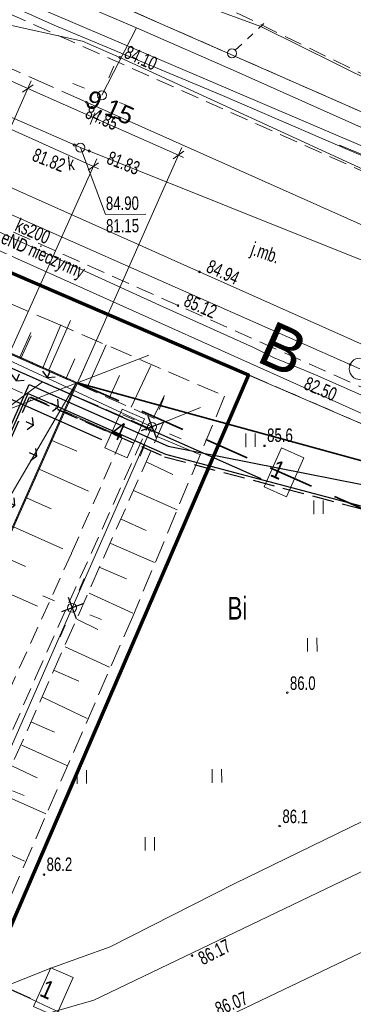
# Model space of a CAD drawing. Header units: metres. Extents: x -1013 to 1491425, y -5789533 to 1032.
# Tile 47 of 66: x 22 to 41, y -24 to 31. Entities that reach past the tile are written whole.
import ezdxf
from ezdxf.xclip import XClip

# ---------------------------------------------------------------- set-up
doc = ezdxf.new("R2010")
doc.units = ezdxf.units.M
doc.header["$MEASUREMENT"] = 0
doc.header["$XCLIPFRAME"] = 0
for name, pattern in [('2_BUBZ02', [1.75, 1.25, -0.5]), ('2_KTCR02', [1.5, 1, -0.5]), ('2_KTJZ01', [2, 1.5, -0.5]), ('2_PTTL', [1.5, 1, -0.5]), ('GUK', [2, 1.5, -0.5]), ('GUZ', [1, 0.5, -0.5]), ('Krawędzie ukryte', [1.7, 1.2, -0.5]), ('Kropki i Kreski', [3.6, 1.8, -0.9, 0, -0.9]), ('Przerywana długa', [3.9, 2.5, -1.4])]:
    doc.linetypes.add(name, pattern=pattern)
for name, color, linetype, lineweight in [('130-Z Teren1', 7, 'Continuous', 13), ('130-Z Teren114', 113, 'Continuous', 25), ('130-Z Teren94', 9, 'Continuous', 13), ('450-K Belki21', 37, 'Continuous', 5), ('450-K Belki69', 41, 'Continuous', 13), ('703-L Płaszczyzny podejścia 2D3', 152, 'Continuous', 30), ('703-L Płaszczyzny podejścia 2D38', 171, 'Continuous', 35), ('708-L Opisy sytuacji 1_500 do legendy1', 7, 'Continuous', 13), ('708-L Opisy sytuacji 1_500 do legendy11', 7, 'Continuous', 13), ('708-L Opisy sytuacji 1_500 do legendy85', 1, 'Continuous', 25), ('718-L Elementy do rozbiórki85', 1, 'Continuous', 25), ('729-L Instalacje elektryczne-okablowanie75', 30, 'Continuous', 25), ('729-L Instalacje elektryczne-okablowanie85', 1, 'Continuous', 25), ('798-L Zakres inwestycji9', 142, 'Continuous', 70), ('810-G Ogólne2', 4, 'Continuous', 20), ('GN.6640.3638.2023_9_BUBZ_D_L_17', 9, 'Continuous', 18), ('GN.6640.3638.2023_9_Dzialki7', 9, 'Continuous', 18), ('GN.6640.3638.2023_9_K1_BDOT_T_117', 9, 'Continuous', 18), ('GN.6640.3638.2023_9_Kontury90', 9, 'Continuous', 18), ('GN.6640.3638.2023_9_KTCR_D_L_17', 9, 'Continuous', 18), ('GN.6640.3638.2023_9_KTCR_L_17', 9, 'Continuous', 18), ('GN.6640.3638.2023_9_KTJZ_E_T_07', 9, 'Continuous', 18), ('GN.6640.3638.2023_9_KTJZ_L_07', 9, 'Continuous', 18), ('GN.6640.3638.2023_9_KTKR_L_07', 9, 'Continuous', 18), ('GN.6640.3638.2023_9_Numery_uzytkow7', 9, 'Continuous', 18), ('GN.6640.3638.2023_9_PTTL_L_37', 9, 'Continuous', 18), ('GN.6640.3638.2023_9_RTPW_T_07', 9, 'Continuous', 18), ('GN.6640.3638.2023_9_RTPW_T_17', 9, 'Continuous', 18), ('GN.6640.3638.2023_9_SUBK_L_034', 9, 'Continuous', 18), ('GN.6640.3638.2023_9_SUPE_D_L_31', 9, 'Continuous', 18), ('GN.6640.3638.2023_9_SUPE_D_T_27', 9, 'Continuous', 18), ('GN.6640.3638.2023_9_SUPE_E_T_31', 9, 'Continuous', 18), ('GN.6640.3638.2023_9_SUPG_L_252', 9, 'Continuous', 18), ('GN.6640.3638.2023_9_SUPK_D_L_434', 9, 'Continuous', 18), ('GN.6640.3638.2023_9_SUPK_E_T_434', 9, 'Continuous', 18), ('GN.6640.3638.2023_9_SUPK_L_434', 9, 'Continuous', 18), ('GN.6640.3638.2023_9_SUPT_D_L_030', 9, 'Continuous', 18), ('GN.6640.3638.2023_9_SUPW_D_L_05', 9, 'Continuous', 18), ('GN.6640.3638.2023_9_SUPW_L_05', 9, 'Continuous', 18), ('GN.6640.3638.2023_9_SUSM_D_L_47', 9, 'Continuous', 18), ('GN.6640.3638.2023_9_SUSM_D_T_07', 9, 'Continuous', 18), ('GN.6640.3638.2023_9_SUSM_D_T_37', 9, 'Continuous', 18), ('GN.6640.3638.2023_9_SUTG_T_052', 9, 'Continuous', 18), ('GN.6640.3638.2023_9_SUTK_T_034', 9, 'Continuous', 18), ('GN.6640.3638.2023_9_SUUK_D_T_234', 9, 'Continuous', 18), ('GN.6640.3638.2023_9_SUUK_E_T_934', 9, 'Continuous', 18), ('GN.6640.3638.2023_9_Uzytki7', 9, 'Continuous', 18)]:
    doc.layers.add(name, color=color, linetype=linetype, lineweight=lineweight)
doc.layers.add('700-L Mapa 1_500 dwg', color=7, linetype='Continuous')
doc.layers.add('708-L Opisy sytuacji 1_500 do legendy', color=7, linetype='Continuous')
doc.styles.add('STYL_AUTOMATYCZNY_1', font='arial.ttf', dxfattribs={"width": 0.7})
doc.styles.add('STYL_AUTOMATYCZNY_2', font='arial.ttf')
doc.styles.add('STYL_AUTOMATYCZNY_3', font='ARIALN.TTF')
doc.styles.add('STYL_AUTOMATYCZNY_4', font='arial.ttf')
doc.linetypes.add('Linia z krzyżyków', pattern='A,0,[1,88_P.01 PROJEKTOWANE ZAGOSPODAROWANIE TERENU1.Shx,S=0.079365,R=0,X=0,Y=0],-10,0', length=10)
doc.dimstyles.new('STYL_AUTOMATYCZNY__1', dxfattribs={"dimtxt": 1.25, "dimasz": 0.475, "dimexe": 0.18, "dimexo": 0.3, "dimgap": 0, "dimtad": 1, "dimzin": 0, "dimdsep": 46, "dimtxsty": 'STYL_AUTOMATYCZNY_2', "dimblk": 'ARROWHEAD_2', "dimblk1": 'ARROWHEAD_2', "dimblk2": 'ARROWHEAD_2', "dimcen": 0.09, "dimclrd": 7, "dimclre": 7, "dimclrt": 1, "dimazin": 0, "dimtfac": 1, "dimtdec": 4, "dimtmove": 0, "dimatfit": 3, "dimfxl": 1, "dimtolj": 1, "dimtzin": 0, "dimarcsym": 0})
doc.dimstyles.new('STYL_AUTOMATYCZNY__2', dxfattribs={"dimtxt": 1, "dimasz": 0.475, "dimexe": 0.18, "dimexo": 0.3, "dimgap": 0, "dimtad": 1, "dimzin": 0, "dimdsep": 46, "dimtxsty": 'STYL_AUTOMATYCZNY_2', "dimblk": 'ARROWHEAD_2', "dimblk1": 'ARROWHEAD_2', "dimblk2": 'ARROWHEAD_2', "dimcen": 0.09, "dimclrd": 7, "dimclre": 7, "dimclrt": 1, "dimazin": 0, "dimtfac": 1, "dimtdec": 4, "dimtmove": 0, "dimatfit": 3, "dimfxl": 1, "dimtolj": 1, "dimtzin": 0, "dimarcsym": 0})
doc.dimstyles.new('STYL_AUTOMATYCZNY__3', dxfattribs={"dimtxt": 1.25, "dimasz": 0.917874, "dimexe": 0.18, "dimexo": 0.04, "dimgap": 0, "dimtad": 1, "dimtih": 1, "dimtoh": 1, "dimzin": 0, "dimdsep": 46, "dimtxsty": 'STYL_AUTOMATYCZNY_2', "dimblk": 'ARROWHEAD_8', "dimblk1": 'ARROWHEAD_8', "dimblk2": 'ARROWHEAD_8', "dimcen": 0.09, "dimclrd": 7, "dimclre": 7, "dimclrt": 1, "dimazin": 0, "dimtfac": 1, "dimtdec": 4, "dimtmove": 0, "dimatfit": 3, "dimfxl": 1, "dimtolj": 1, "dimtzin": 0, "dimarcsym": 0})
doc.dimstyles.new('STYL_AUTOMATYCZNY__5', dxfattribs={"dimtxt": 0.18, "dimasz": 0.456, "dimexe": 0.18, "dimexo": 0.0625, "dimgap": 0, "dimtad": 0, "dimtih": 1, "dimtoh": 1, "dimdec": 4, "dimzin": 0, "dimdsep": 46, "dimcen": 0.09, "dimadec": 0, "dimazin": 0, "dimtfac": 1, "dimtdec": 4, "dimtmove": 0, "dimatfit": 3, "dimldrblk": 'ARROWHEAD_1', "dimfxl": 1, "dimtolj": 1, "dimtzin": 0, "dimarcsym": 0})

# ---------------------------------------------------------------- blocks, each defined once
blk = doc.blocks.new('Rysunek_1_9', base_point=(-7447251.91, -5789835.327))
at = {"layer": 'GN.6640.3638.2023_9_BUBZ_D_L_17', "color": 9, "linetype": '2_BUBZ02', "lineweight": 18}
for p, q in [((-9.558, 26.527), (30.427, 8.666)), ((5.692, 22.23), (24.282, 14.249)), ((24.282, 14.249), (33.818, 10.129)), ((33.818, 10.129), (28.715, -2.118)), ((30.427, 8.666), (17.782, -19.93)), ((28.715, -2.118), (20.448, -21.102))]:
    blk.add_line(p, q, dxfattribs=at)
at = {"layer": 'GN.6640.3638.2023_9_BUBZ_D_L_17', "color": 9, "linetype": 'Continuous', "lineweight": 18}
for p, q in [((23.714, 11.707), (24.72, 14.082)), ((22.501, 12.226), (23.072, 13.474)), ((26.175, 10.6), (27.232, 12.975)), ((25.013, 11.12), (25.5, 12.196)), ((28.636, 9.51), (29.71, 11.834)), ((27.406, 10.012), (27.976, 11.277)), ((29.866, 8.956), (30.471, 10.17)), ((30.427, 8.666), (32.469, 9.486)), ((30.113, 7.868), (32.436, 6.879)), ((29.458, 6.466), (30.945, 5.778)), ((28.754, 4.877), (31.18, 3.804)), ((28.066, 3.288), (29.451, 2.65)), ((27.497, 1.938), (29.923, 0.882)), ((26.842, 0.622), (28.362, -0.032)), ((26.29, -0.83), (28.716, -1.937)), ((25.618, -2.283), (26.781, -2.854)), ((24.965, -3.821), (27.426, -4.945)), ((24.378, -5.136), (25.728, -5.723)), ((23.707, -6.606), (26.185, -7.798)), ((23.086, -8.007), (24.368, -8.561)), ((22.55, -9.272), (25.062, -10.413)), ((21.996, -10.434), (23.415, -11.089)), ((21.326, -11.972), (23.889, -13.095)), ((20.17, -14.599), (22.713, -15.725))]:
    blk.add_line(p, q, dxfattribs=at)
at = {"layer": 'GN.6640.3638.2023_9_Dzialki7', "color": 9, "linetype": 'Continuous', "lineweight": 18}
for p, q in [((-42.33, 44.713), (161.19, -43.067)), ((118.53, -7.997), (16.02, 37.103))]:
    blk.add_line(p, q, dxfattribs=at)
at = {"layer": 'GN.6640.3638.2023_9_K1_BDOT_T_117', "color": 9, "linetype": 'Continuous', "lineweight": 18}
for p, q in [((34.99, 7.294), (34.985, 8.044)), ((35.515, 7.298), (35.51, 8.048)), ((38.767, 3.571), (38.761, 4.321)), ((39.292, 3.574), (39.286, 4.324)), ((38.42, -4.072), (38.415, -3.322)), ((38.945, -4.068), (38.94, -3.318)), ((25.63, -11.421), (25.625, -10.671)), ((26.155, -11.417), (26.15, -10.667)), ((33.13, -11.368), (33.124, -10.618)), ((33.655, -11.364), (33.649, -10.614)), ((29.406, -15.144), (29.401, -14.394)), ((29.931, -15.141), (29.926, -14.391))]:
    blk.add_line(p, q, dxfattribs=at)
at = {"layer": 'GN.6640.3638.2023_9_Kontury90', "color": 9, "linetype": 'GUK', "lineweight": 18}
for p, q in [((-42.33, 44.713), (102.61, -17.787)), ((16.02, 37.103), (62.51, 16.653))]:
    blk.add_line(p, q, dxfattribs=at)
at = {"layer": 'GN.6640.3638.2023_9_KTCR_D_L_17', "color": 9, "linetype": '2_KTCR02', "lineweight": 18}
for p, q in [((5.263, 18.08), (28.122, 7.801)), ((29.535, 8.383), (20.622, 12.273)), ((23.336, -5.479), (29.535, 8.383)), ((28.122, 7.801), (25.305, 1.376)), ((25.305, 1.376), (20.635, -8.933)), ((16.657, -20.79), (23.336, -5.479))]:
    blk.add_line(p, q, dxfattribs=at)
at = {"layer": 'GN.6640.3638.2023_9_KTCR_L_17', "color": 9, "linetype": '2_KTCR02', "lineweight": 18}
for p, q in [((31.23, 15.163), (-19.02, 37.653)), ((111.77, -8.787), (9.37, 36.973)), ((62.71, 1.113), (31.23, 15.163))]:
    blk.add_line(p, q, dxfattribs=at)
at = {"layer": 'GN.6640.3638.2023_9_KTJZ_L_07', "color": 9, "linetype": '2_KTJZ01', "lineweight": 18}
blk.add_line((26.14, 26.463), (19.78, 29.313), dxfattribs=at)
at = {"layer": 'GN.6640.3638.2023_9_KTKR_L_07', "color": 9, "linetype": 'Continuous', "lineweight": 18}
for p, q in [((32.42, 17.033), (-15.26, 38.363)), ((106.54, -9.377), (26.14, 26.463)), ((63.79, 3.003), (32.42, 17.033)), ((26.55, -23.457), (62.19, -6.317)), ((24.2, -29.027), (62.95, -10.507)), ((26.55, -23.457), (21.67, -24.857))]:
    blk.add_line(p, q, dxfattribs=at)
at = {"layer": 'GN.6640.3638.2023_9_PTTL_L_37', "color": 9, "linetype": '2_PTTL', "lineweight": 18}
blk.add_line((30.43, 33.413), (111.09, -5.887), dxfattribs=at)
at = {"layer": 'GN.6640.3638.2023_9_RTPW_T_07', "color": 9, "linetype": 'Continuous', "lineweight": 18}
for centre in [(36.03, 7.363), (37.29, -6.357), (23.79, -16.477)]:
    blk.add_circle(centre, 0.045, dxfattribs=at)
at = {"layer": 'GN.6640.3638.2023_9_RTPW_T_17', "color": 9, "linetype": 'Continuous', "lineweight": 18}
for centre in [(26.14, 26.463), (32.42, 17.033), (31.23, 15.163), (36.866, -13.774), (32.007, -20.979)]:
    blk.add_circle(centre, 0.045, dxfattribs=at)
at = {"layer": 'GN.6640.3638.2023_9_SUBK_L_034', "color": 9, "linetype": 'Continuous', "lineweight": 18}
blk.add_circle((41.33, 11.643), 0.595, dxfattribs=at)
at = {"layer": 'GN.6640.3638.2023_9_SUPE_D_L_31', "color": 9, "linetype": 'Continuous', "lineweight": 18}
for p, q in [((23.166, 33.074), (28.924, 30.594)), ((28.924, 30.594), (27, 26.85)), ((28.924, 30.594), (34.281, 28.252)), ((34.281, 28.252), (41.745, 24.914)), ((30.403, 15.083), (18.012, 20.757)), ((35.419, 12.838), (30.403, 15.083)), ((19.907, 13.029), (29.78, 8.418)), ((36.523, 12.266), (35.419, 12.838)), ((38.87, 11.312), (36.523, 12.266)), ((48.842, 6.852), (38.87, 11.312)), ((29.78, 8.418), (25.35, -1.644)), ((25.35, -1.644), (21.059, -11.415)), ((45.99, -11.3), (34.379, -16.962)), ((34.379, -16.962), (27.463, -20.491)), ((27.463, -20.491), (24.161, -21.684)), ((24.161, -21.684), (20.91, -22.967))]:
    blk.add_line(p, q, dxfattribs=at)
at = {"layer": 'GN.6640.3638.2023_9_SUPE_D_T_27', "color": 9, "linetype": 'Continuous', "lineweight": 18}
for q in [(28.034, 33.554), (43.266, 26.984)]:
    blk.add_line((35.824, 30.673), q, dxfattribs=at)
at = {"layer": 'GN.6640.3638.2023_9_SUPG_L_252', "color": 9, "linetype": 'Continuous', "lineweight": 18}
for p, q in [((25.93, 29.853), (20.98, 30.953)), ((28, 28.953), (25.93, 29.853)), ((47.04, 20.193), (28, 28.953))]:
    blk.add_line(p, q, dxfattribs=at)
at = {"layer": 'GN.6640.3638.2023_9_SUPK_D_L_434', "color": 9, "linetype": 'Continuous', "lineweight": 18}
for p, q in [((7.643, 31.885), (25.81, 23.943)), ((25.81, 23.943), (68.023, 7.027))]:
    blk.add_line(p, q, dxfattribs=at)
at = {"layer": 'GN.6640.3638.2023_9_SUPK_L_434', "color": 9, "linetype": 'Continuous', "lineweight": 18}
blk.add_line((41.33, 11.643), (7.52, 26.613), dxfattribs=at)
at = {"layer": 'GN.6640.3638.2023_9_SUPT_D_L_030', "color": 9, "linetype": 'Continuous', "lineweight": 18}
for p, q in [((16.628, 34.178), (24.352, 30.752)), ((41.371, 24.051), (18.861, 33.704)), ((24.352, 30.752), (33.691, 26.837)), ((33.691, 26.837), (40.773, 23.777)), ((48.646, 20.552), (40.191, 24.083)), ((40.773, 23.777), (51.736, 19.214))]:
    blk.add_line(p, q, dxfattribs=at)
at = {"layer": 'GN.6640.3638.2023_9_SUPW_D_L_05', "color": 9, "linetype": 'Continuous', "lineweight": 18}
blk.add_line((35.565, -29.255), (15.788, -19.973), dxfattribs=at)
at = {"layer": 'GN.6640.3638.2023_9_SUPW_L_05', "color": 9, "linetype": 'Continuous', "lineweight": 18}
blk.add_line((17.18, 20.073), (56.56, 2.333), dxfattribs=at)
at = {"layer": 'GN.6640.3638.2023_9_SUSM_D_L_47', "color": 9, "linetype": 'Continuous', "lineweight": 18}
for p, q in [((35.693, 30.562), (36, 30.851)), ((35.078, 29.984), (35.386, 30.273)), ((34.406, 29.353), (34.771, 29.695))]:
    blk.add_line(p, q, dxfattribs=at)
blk.add_circle((34.224, 29.181), 0.25, dxfattribs=at)
at = {"layer": 'GN.6640.3638.2023_9_SUSM_D_T_07', "color": 9, "linetype": 'Continuous', "lineweight": 18}
for p, q in [((27.395, 27.823), (27.658, 28.472)), ((26.027, 27.245), (25.379, 27.509)), ((27.973, 26.455), (28.622, 26.192)), ((26.605, 25.877), (26.342, 25.229)), ((30.175, 9.391), (30.438, 10.04)), ((28.807, 8.813), (28.158, 9.077)), ((30.753, 8.023), (31.401, 7.76)), ((29.385, 7.445), (29.122, 6.797)), ((25.745, -0.671), (26.009, -0.022)), ((24.377, -1.249), (23.729, -0.986)), ((26.323, -2.039), (26.972, -2.302)), ((24.955, -2.617), (24.692, -3.265)), ((22.032, -11.81), (22.68, -12.073))]:
    blk.add_line(p, q, dxfattribs=at)
at = {"layer": 'GN.6640.3638.2023_9_SUSM_D_T_37', "color": 9, "linetype": 'Continuous', "lineweight": 18}
for centre in [(34.224, 29.181), (27, 26.85), (29.78, 8.418), (25.35, -1.644)]:
    blk.add_circle(centre, 0.25, dxfattribs=at)
at = {"layer": 'GN.6640.3638.2023_9_SUTG_T_052', "color": 9, "linetype": 'Continuous', "lineweight": 18}
blk.add_circle((28, 28.953), 0.0625, dxfattribs=at)
at = {"layer": 'GN.6640.3638.2023_9_SUTK_T_034', "color": 9, "linetype": 'Continuous', "lineweight": 18}
for p, q in [((25.81, 23.943), (27.197, 20.221)), ((27.197, 20.221), (29.449, 20.237))]:
    blk.add_line(p, q, dxfattribs=at)
for centre in [(25.472, 24.091), (26.295, 23.749), (40.786, 11.884)]:
    blk.add_circle(centre, 0.0625, dxfattribs=at)
at = {"layer": 'GN.6640.3638.2023_9_SUUK_D_T_234', "color": 9, "linetype": 'Continuous', "lineweight": 18}
blk.add_circle((25.81, 23.943), 0.25, dxfattribs=at)
at = {"layer": 'GN.6640.3638.2023_9_Uzytki7', "color": 9, "linetype": 'GUZ', "lineweight": 18}
for p, q in [((-42.33, 44.713), (102.61, -17.787)), ((16.02, 37.103), (62.51, 16.653))]:
    blk.add_line(p, q, dxfattribs=at)
at = {"layer": 'GN.6640.3638.2023_9_KTJZ_E_T_07', "color": 9, "linetype": 'Continuous', "lineweight": 18, "insert": (35.295, 18.253), "char_height": 0.75, "attachment_point": 4, "rotation": 340.9003, "style": 'STYL_AUTOMATYCZNY_1'}
blk.add_mtext('\\A1;{\\pql;\\fArial|b0|i0|c238|p0;\\W0.700000;j.mb.}', dxfattribs=at)
at = {"layer": 'GN.6640.3638.2023_9_Numery_uzytkow7', "color": 9, "linetype": 'Continuous', "lineweight": 18, "insert": (33.981, -1.037), "char_height": 1.26, "attachment_point": 1, "style": 'STYL_AUTOMATYCZNY_1'}
blk.add_mtext('\\A1;{\\pql;\\fArial|b0|i0|c238|p0;\\W0.700000;Bi}', dxfattribs=at)
at = {"layer": 'GN.6640.3638.2023_9_RTPW_T_07', "color": 9, "linetype": 'Continuous', "lineweight": 18, "char_height": 0.75, "attachment_point": 7, "style": 'STYL_AUTOMATYCZNY_1'}
for s, insert in [('\\A1;{\\pql;\\fArial|b0|i0|c238|p0;\\W0.700000;85.6}', (36.175, 7.567)), ('\\A1;{\\pql;\\fArial|b0|i0|c238|p0;\\W0.700000;86.0}', (37.442, -6.217)), ('\\A1;{\\pql;\\fArial|b0|i0|c238|p0;\\W0.700000;86.2}', (23.93, -16.287))]:
    blk.add_mtext(s, dxfattribs=dict(at, insert=insert))
at = {"layer": 'GN.6640.3638.2023_9_RTPW_T_17', "color": 9, "linetype": 'Continuous', "lineweight": 18, "char_height": 0.75, "style": 'STYL_AUTOMATYCZNY_1'}
for s, insert, attachment_point, rotation in [('\\A1;{\\pql;\\fArial|b0|i0|c238|p0;\\W0.700000;84.85}', (26.319, 26.315), 1, 335.889), ('\\A1;{\\pql;\\fArial|b0|i0|c238|p0;\\W0.700000;84.94}', (32.734, 17.051), 7, 335.6688), ('\\A1;{\\pql;\\fArial|b0|i0|c238|p0;\\W0.700000;85.12}', (31.481, 15.163), 7, 335.9313), ('\\A1;{\\pql;\\fArial|b0|i0|c238|p0;\\W0.700000;86.1}', (37.016, -13.614), 7, 358.956), ('\\A1;{\\pql;\\fArial|b0|i0|c238|p0;\\W0.700000;86.17}', (32.262, -20.858), 1, 27.081), ('\\A1;{\\pql;\\fArial|b0|i0|c238|p0;\\W0.700000;86.07}', (33.486, -24.338), 7, 21.9633)]:
    blk.add_mtext(s, dxfattribs=dict(at, insert=insert, attachment_point=attachment_point, rotation=rotation))
at = {"layer": 'GN.6640.3638.2023_9_SUPE_E_T_31', "color": 9, "linetype": 'Continuous', "lineweight": 18, "insert": (21.444, 18.9), "char_height": 0.75, "attachment_point": 4, "rotation": 335.9627, "style": 'STYL_AUTOMATYCZNY_1'}
blk.add_mtext('\\A1;{\\pql;\\fArial|b0|i0|c238|p0;\\W0.700000;eND nieczynny}', dxfattribs=at)
at = {"layer": 'GN.6640.3638.2023_9_SUPK_E_T_434', "color": 9, "linetype": 'Continuous', "lineweight": 18, "insert": (22.118, 19.341), "char_height": 0.75, "attachment_point": 7, "rotation": 336.1048, "style": 'STYL_AUTOMATYCZNY_1'}
blk.add_mtext('\\A1;{\\pql;\\fArial|b0|i0|c238|p0;\\W0.700000;ks200}', dxfattribs=at)
at = {"layer": 'GN.6640.3638.2023_9_SUTG_T_052', "color": 9, "linetype": 'Continuous', "lineweight": 18, "insert": (28.173, 28.961), "char_height": 0.75, "attachment_point": 7, "rotation": 335.6375, "style": 'STYL_AUTOMATYCZNY_1'}
blk.add_mtext('\\A1;{\\pql;\\fArial|b0|i0|c238|p0;\\W0.700000;84.10}', dxfattribs=at)
at = {"layer": 'GN.6640.3638.2023_9_SUTK_T_034', "color": 9, "linetype": 'Continuous', "lineweight": 18, "char_height": 0.75, "style": 'STYL_AUTOMATYCZNY_1'}
for s, insert, attachment_point, rotation in [('\\A1;{\\pql;\\fArial|b0|i0|c238|p0;\\W0.700000;81.82}', (23.207, 23.587), 4, 338.1986), ('\\A1;{\\pql;\\fArial|b0|i0|c238|p0;\\W0.700000;81.83}', (27.344, 23.421), 4, 338.5523), ('\\A1;{\\pql;\\fArial|b0|i0|c238|p0;\\W0.700000;84.90}', (27.22, 21.221), 1, 0.4031), ('\\A1;{\\pql;\\fArial|b0|i0|c238|p0;\\W0.700000;81.15}', (27.228, 19.971), 1, 0.4031), ('\\A1;{\\pql;\\fArial|b0|i0|c238|p0;\\W0.700000;82.50}', (38.444, 11.236), 1, 337.1263)]:
    blk.add_mtext(s, dxfattribs=dict(at, insert=insert, attachment_point=attachment_point, rotation=rotation))
at = {"layer": 'GN.6640.3638.2023_9_SUUK_E_T_934', "color": 9, "linetype": 'Continuous', "lineweight": 18, "insert": (25.069, 23.41), "char_height": 0.75, "attachment_point": 1, "rotation": 5.589, "style": 'STYL_AUTOMATYCZNY_1'}
blk.add_mtext('\\A1;{\\pql;\\fArial|b0|i0|c238|p0;\\W0.700000;k }', dxfattribs=at)
blk = doc.blocks.new('*D7')
at = {"layer": '708-L Opisy sytuacji 1_500 do legendy1', "color": 7, "linetype": 'Continuous', "lineweight": 13}
for p, q in [((-2.56, 19.161), (3.921, 33.574)), ((4.022, 33.358), (3.436, 32.936)), ((3.45, 33.272), (3.729, 33.147)), ((3.729, 33.147), (26.53, 22.894)), ((20.297, 9.033), (26.722, 23.322)), ((26.237, 22.683), (26.822, 23.105)), ((26.53, 22.894), (26.808, 22.769))]:
    blk.add_line(p, q, dxfattribs=at)
at = {"layer": '708-L Opisy sytuacji 1_500 do legendy85', "color": 1, "lineweight": 25, "insert": (13.276, 29.128), "char_height": 1.25, "attachment_point": 7, "rotation": 335.7886, "style": 'STYL_AUTOMATYCZNY_2'}
blk.add_mtext('\\A1;{\\pql;\\fArial|b0|i0|c238|p0;\\W1.000000;25,00}', dxfattribs=at)
blk = doc.blocks.new('ARROWHEAD_2')
at = {"color": 0, "linetype": 'Continuous', "lineweight": 0}
for p, q in [((0, 0), (-1, 0)), ((-0.38, -0.66), (0.38, 0.66))]:
    blk.add_line(p, q, dxfattribs=at)
blk = doc.blocks.new('*D14')
at = {"layer": '708-L Opisy sytuacji 1_500 do legendy1', "color": 7, "linetype": 'Continuous', "lineweight": 13}
for p, q in [((9.467, 33.519), (8.884, 33.094)), ((9.176, 33.307), (22.89, 27.23)), ((13.698, 6.488), (23.079, 27.658)), ((23.181, 27.442), (22.598, 27.017)), ((22.89, 27.23), (31.255, 23.523))]:
    blk.add_line(p, q, dxfattribs=at)
at = {"layer": '708-L Opisy sytuacji 1_500 do legendy85', "color": 1, "lineweight": 25, "insert": (14.545, 31.146), "char_height": 1, "attachment_point": 7, "rotation": 336.1008, "style": 'STYL_AUTOMATYCZNY_2'}
blk.add_mtext('\\A1;{\\pql;\\fArial|b0|i0|c238|p0;\\W1.000000;15,00}', dxfattribs=at)
blk = doc.blocks.new('*D15')
at = {"layer": '708-L Opisy sytuacji 1_500 do legendy1', "color": 7, "linetype": 'Continuous', "lineweight": 13}
for p, q in [((23.181, 27.442), (22.598, 27.017)), ((22.89, 27.23), (31.255, 23.523)), ((25.771, 11.146), (31.445, 23.951)), ((30.963, 23.31), (31.547, 23.736)), ((31.255, 23.523), (31.534, 23.399))]:
    blk.add_line(p, q, dxfattribs=at)
at = {"layer": '708-L Opisy sytuacji 1_500 do legendy85', "color": 1, "lineweight": 25, "insert": (25.933, 26.1), "char_height": 1, "attachment_point": 7, "rotation": 336.1008, "style": 'STYL_AUTOMATYCZNY_2'}
blk.add_mtext('\\A1;{\\pql;\\fArial|b0|i0|c238|p0;\\W1.000000;9,15}', dxfattribs=at)
blk = doc.blocks.new('*D16')
at = {"layer": '708-L Opisy sytuacji 1_500 do legendy1', "color": 7, "linetype": 'Continuous', "lineweight": 13}
for p, q in [((48.871, -35.84), (48.232, -36.083)), ((48.871, -35.84), (49.113, -36.479)), ((46.052, -41.106), (45.899, -40.44)), ((46.052, -41.106), (46.717, -40.954))]:
    blk.add_line(p, q, dxfattribs=at)
blk.add_arc((12.159, -19.572), 40.155, 327.57, 336.1008, dxfattribs=at)
at = {"layer": '708-L Opisy sytuacji 1_500 do legendy85', "color": 1, "lineweight": 25, "insert": (48.661, -39.741), "char_height": 1.25, "attachment_point": 7, "style": 'STYL_AUTOMATYCZNY_2'}
blk.add_mtext('\\A1;{\\pql;\\fArial|b0|i0|c238|p0;\\W1.000000;8,53°/15%}', dxfattribs=at)
blk = doc.blocks.new('ARROWHEAD_8')
at = {"color": 0, "linetype": 'Continuous', "lineweight": 0}
blk.add_line((0, 0), (-1, 0), dxfattribs=at)
at = {"color": 0, "linetype": 'Continuous', "lineweight": 0, "flags": 128}
blk.add_lwpolyline([(-0.525, 0.525), (0, 0), (-0.525, -0.525)], dxfattribs=at)
blk = doc.blocks.new('*D18')
at = {"layer": '708-L Opisy sytuacji 1_500 do legendy1', "color": 7, "linetype": 'Continuous', "lineweight": 13}
for p, q in [((66.882, -0.461), (66.287, -0.795)), ((66.882, -0.461), (67.217, -1.056)), ((64.745, -6.452), (64.495, -5.816)), ((64.745, -6.452), (65.381, -6.202))]:
    blk.add_line(p, q, dxfattribs=at)
blk.add_arc((25.649, 10.872), 42.762, 336.1008, 344.6316, dxfattribs=at)
at = {"layer": '708-L Opisy sytuacji 1_500 do legendy85', "color": 1, "lineweight": 25, "insert": (67.103, -4.541), "char_height": 1.25, "attachment_point": 7, "style": 'STYL_AUTOMATYCZNY_2'}
blk.add_mtext('\\A1;{\\pql;\\fArial|b0|i0|c238|p0;\\W1.000000;8,53°/15%}', dxfattribs=at)
blk = doc.blocks.new('ARROWHEAD_1')
at = {"color": 0, "linetype": 'Continuous', "lineweight": 0}
blk.add_line((0, 0), (-1, 0), dxfattribs=at)
blk.add_circle((0, 0), 0.25, dxfattribs=at)

msp = doc.modelspace()

# ---------------------------------------------------------------- hatches: boundary and pattern name
at = {"layer": '130-Z Teren114', "linetype": 'Continuous', "lineweight": 25}
h = msp.add_hatch(dxfattribs=at)
h.set_pattern_fill('trawa_0001', color=113, style=0, pattern_type=2)
h.set_pattern_definition([(66.1, (9.556, 15.6522), (-2.7428, 1.2154), [0.433, -1.29904]), (66.1, (11.278, 15.8363), (-2.7428, 1.2154), [0.433, -1.29904]), (6.1, (9.556, 15.6522), (-0.31883, 2.983), [0.433, -1.29904]), (6.1, (10.2576, 17.2357), (-0.31883, 2.983), [0.433, -1.29904]), (126.1, (9.556, 15.6522), (2.42394, 1.7676), [0.433, -1.29904]), (126.1, (10.2576, 17.2357), (2.42394, 1.7676), [0.433, -1.29904])])
h.paths.add_polyline_path([(-3.07, 19.891), (21.177, 9.146), (25.57, 10.841), (-4.765, 24.284)])
h = msp.add_hatch(dxfattribs=at)
h.set_pattern_fill('trawa_0001', color=113, style=0, pattern_type=2)
h.set_pattern_definition([(156.1, (16.9383, -3.479), (1.2154, 2.7428), [0.433, -1.29904]), (156.1, (16.7542, -1.7567), (1.2154, 2.7428), [0.43301, -1.29904]), (96.1, (16.9383, -3.479), (2.983, 0.31883), [0.433, -1.29904]), (96.1, (15.3547, -2.7772), (2.983, 0.31883), [0.43301, -1.29904]), (216.1, (16.9383, -3.479), (-1.7676, 2.42394), [0.433, -1.29904]), (216.1, (15.3547, -2.7772), (-1.76762, 2.42394), [0.43301, -1.29904])])
h.paths.add_polyline_path([(10.433, -15.1), (12.128, -19.493), (25.57, 10.841), (21.177, 9.146)])

# ---------------------------------------------------------------- linework, layer by layer
at = {"layer": '130-Z Teren1', "color": 7, "linetype": 'Continuous', "lineweight": 13, "flags": 128}
for points in [[(-3.07, 19.891), (-4.765, 24.284), (25.57, 10.841), (21.177, 9.146)], [(10.433, -15.1), (12.128, -19.493), (25.57, 10.841), (21.177, 9.146)]]:
    msp.add_lwpolyline(points, close=True, dxfattribs=at)
at = {"layer": '130-Z Teren1', "color": 7, "linetype": 'Continuous', "lineweight": 13}
for points in [[(24.047, 11.582), (25.262, 14.325)], [(22.445, 12.293), (23.052, 13.664)], [(25.649, 10.872), (29.607, 12.4)], [(25.649, 10.872), (26.257, 12.244)], [(25.649, 10.872), (27.021, 10.265)], [(24.939, 9.27), (27.682, 8.055)], [(24.229, 7.668), (25.601, 7.06)], [(23.519, 6.065), (26.262, 4.85)], [(22.809, 4.463), (24.181, 3.855)], [(22.099, 2.861), (24.842, 1.645)], [(21.389, 1.258), (22.76, 0.651)], [(20.679, -0.344), (23.422, -1.559)]]:
    msp.add_lwpolyline(points, dxfattribs=at)
at = {"layer": '130-Z Teren94', "color": 9, "linetype": 'Continuous', "lineweight": 13}
msp.add_line((10.433, -15.1), (25.57, 10.841), dxfattribs=at)
at = {"layer": '450-K Belki21', "color": 37, "linetype": 'Continuous', "lineweight": 5}
for p, q in [((25.649, 10.872), (-4.796, 24.363)), ((25.57, 10.841), (-4.765, 24.284)), ((12.128, -19.493), (25.57, 10.841)), ((12.159, -19.572), (25.649, 10.872))]:
    msp.add_line(p, q, dxfattribs=at)
at = {"layer": '450-K Belki69', "color": 41, "linetype": 'Kropki i Kreski', "lineweight": 13}
for p, q in [((25.649, 10.872), (-4.796, 24.363)), ((12.159, -19.572), (25.649, 10.872))]:
    msp.add_line(p, q, dxfattribs=at)
at = {"layer": '703-L Płaszczyzny podejścia 2D3', "color": 152, "linetype": 'Continuous', "lineweight": 30}
msp.add_circle((8.227, 10.355), 1021.659, dxfattribs=at)
at = {"layer": '703-L Płaszczyzny podejścia 2D38', "color": 171, "linetype": 'Przerywana długa', "lineweight": 35}
msp.add_line((25.649, 10.872), (381.296, -146.723), dxfattribs=at)
at = {"layer": '703-L Płaszczyzny podejścia 2D38', "color": 171, "linetype": 'Continuous', "lineweight": 35}
msp.add_line((25.649, 10.872), (404.936, -93.376), dxfattribs=at)
at = {"layer": '708-L Opisy sytuacji 1_500 do legendy11', "color": 7, "linetype": 'Continuous', "lineweight": 13}
msp.add_lwpolyline([(21.493, 9.269), (23.712, 10.923)], dxfattribs=at)
at = {"layer": '708-L Opisy sytuacji 1_500 do legendy11', "color": 7, "linetype": 'Continuous', "lineweight": 13, "flags": 128}
for points in [[(28.12, 9.41), (29.367, 8.858), (28.408, 6.694), (27.161, 7.246)], [(36.969, 7.244), (38.216, 6.692), (37.257, 4.528), (36.01, 5.08)], [(24.164, -21.652), (25.411, -22.205), (24.452, -24.369), (23.205, -23.816)]]:
    msp.add_lwpolyline(points, close=True, dxfattribs=at)
at = {"layer": '718-L Elementy do rozbiórki85', "color": 1, "linetype": 'Continuous', "lineweight": 25}
for p, q in [((29.551, 9.012), (30.009, 7.824)), ((30.374, 8.647), (29.186, 8.189)), ((25.121, -1.05), (25.579, -2.238)), ((25.944, -1.415), (24.757, -1.873))]:
    msp.add_line(p, q, dxfattribs=at)
at = {"layer": '729-L Instalacje elektryczne-okablowanie75', "color": 30, "linetype": 'Krawędzie ukryte', "lineweight": 25}
msp.add_lwpolyline([(-3.691, -20.154), (-0.21, -12.3), (10.883, -17.215), (22.977, 10.077), (30.478, 6.753), (60.367, -1.154)], dxfattribs=at)
at = {"layer": '729-L Instalacje elektryczne-okablowanie85', "color": 1, "linetype": 'Continuous', "lineweight": 25}
for points in [[(-3.873, -20.073), (-0.272, -11.944), (10.731, -16.82), (22.957, 10.771), (30.688, 7.345), (47.55, 4.006)], [(-3.782, -20.113), (-0.241, -12.122), (10.807, -17.017), (22.901, 10.275), (30.528, 6.895), (60.406, -1.008)]]:
    msp.add_lwpolyline(points, dxfattribs=at)
at = {"layer": '798-L Zakres inwestycji9', "color": 142, "linetype": 'Linia z krzyżyków', "lineweight": 70}
msp.add_lwpolyline([(-11.808, 31.551), (35.146, 11.302), (17.379, -29.897), (8.59, -26.107), (-4.62, -20.177), (-29.409, -9.263)], close=True, dxfattribs=at)
at = {"layer": '810-G Ogólne2', "color": 4, "linetype": 'Continuous', "lineweight": 20}
msp.add_lwpolyline([(-18.286, -6.082), (-4.796, 24.363), (25.649, 10.872), (12.159, -19.572)], close=True, dxfattribs=at)

# ---------------------------------------------------------------- block references
at = {"layer": '700-L Mapa 1_500 dwg', "color": 52, "linetype": 'Continuous', "lineweight": 25}
ref = msp.add_blockref('Rysunek_1_9', (-7447251.91, -5789835.327), dxfattribs=at)
XClip(ref).set_block_clipping_path([(-263.024729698, -194.3328058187), (268.520270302, 207.6028993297)])

# ---------------------------------------------------------------- texts
at = {"layer": '708-L Opisy sytuacji 1_500 do legendy85', "color": 1, "linetype": 'Continuous', "lineweight": 25, "char_height": 1, "attachment_point": 7, "rotation": 336.1008, "style": 'STYL_AUTOMATYCZNY_3'}
for s, insert in [('\\A1;{\\pql;\\fArial Narrow|b0|i0|c238|p0;\\W1.000000;4}', (27.438, 7.871)), ('\\A1;{\\pql;\\fArial Narrow|b0|i0|c238|p0;\\W1.000000;1}', (36.287, 5.705)), ('\\A1;{\\pql;\\fArial Narrow|b0|i0|c238|p0;\\W1.000000;1}', (23.482, -23.191))]:
    msp.add_mtext(s, dxfattribs=dict(at, insert=insert))
at = {"layer": '798-L Zakres inwestycji9', "color": 142, "linetype": 'Continuous', "lineweight": 70, "insert": (35.494, 12.086), "char_height": 2.5, "attachment_point": 7, "rotation": 336.1008, "style": 'STYL_AUTOMATYCZNY_4'}
msp.add_mtext('\\A1;{\\pql;\\fArial|b0|i0|c238|p0;\\W1.000000;B}', dxfattribs=at)

# ---------------------------------------------------------------- dimensions: what is measured, and where the dimension line sits
at = {"layer": '708-L Opisy sytuacji 1_500 do legendy', "color": 7, "linetype": 'Continuous', "lineweight": 13}
for base, p1, p2, angle, dimstyle, picture, middle, turn in [((26.53, 22.894), (-2.683, 18.888), (20.174, 8.76), 335.7886, 'STYL_AUTOMATYCZNY__1', '*D7', (15.442, 28.84), 335.7886), ((22.89, 27.23), (-0.137, 12.291), (13.577, 6.214), 336.1008, 'STYL_AUTOMATYCZNY__2', '*D14', (16.279, 30.925), 336.1008), ((31.255, 23.523), (13.577, 6.214), (25.649, 10.872), 336.1008, 'STYL_AUTOMATYCZNY__2', '*D15', (27.319, 26.033), 336.1008)]:
    dim = msp.add_linear_dim(base=base, p1=p1, p2=p2, angle=angle, dimstyle=dimstyle, dxfattribs=at)
    dim.commit()
    dim.dimension.update_dxf_attribs({"geometry": picture, "text_midpoint": middle, "dimtype": 160, "text_rotation": turn})
for base, center, p1, p2, picture, middle in [((65.925, -3.496), (25.649, 10.872), (381.296, -146.723), (404.936, -93.376), '*D18', (71.071, -3.916)), ((47.559, -38.526), (12.159, -19.572), (344.166, -230.515), (367.806, -177.167), '*D16', (52.629, -39.116))]:
    dim = msp.add_angular_dim_3p(base=base, center=center, p1=p1, p2=p2, text='8,53°/15%', dimstyle='STYL_AUTOMATYCZNY__3', dxfattribs=at)
    dim.commit()
    dim.dimension.update_dxf_attribs({"geometry": picture, "text_midpoint": middle, "dimtype": 165})

# ---------------------------------------------------------------- leaders
at = {"layer": '708-L Opisy sytuacji 1_500 do legendy11', "color": 7, "linetype": 'Continuous', "lineweight": 13, "annotation_type": 0, "has_hookline": 1, "hookline_direction": 0, "horizontal_direction": (0.91426, -0.405129, 0)}
for points, text_width in [([(-3.192, 20.207), (-0.973, 21.862), (35.827, 5.555)], 0.302), ([(-0.609, 19.063), (0.134, 19.616), (26.978, 7.721)], 0.568), ([(-14.13, -4.478), (-14.319, -6.795), (23.022, -23.341)], 0.302)]:
    msp.add_leader(points, dimstyle='STYL_AUTOMATYCZNY__5', dxfattribs=dict(at, text_width=text_width))

doc.saveas('drawing.dxf')
